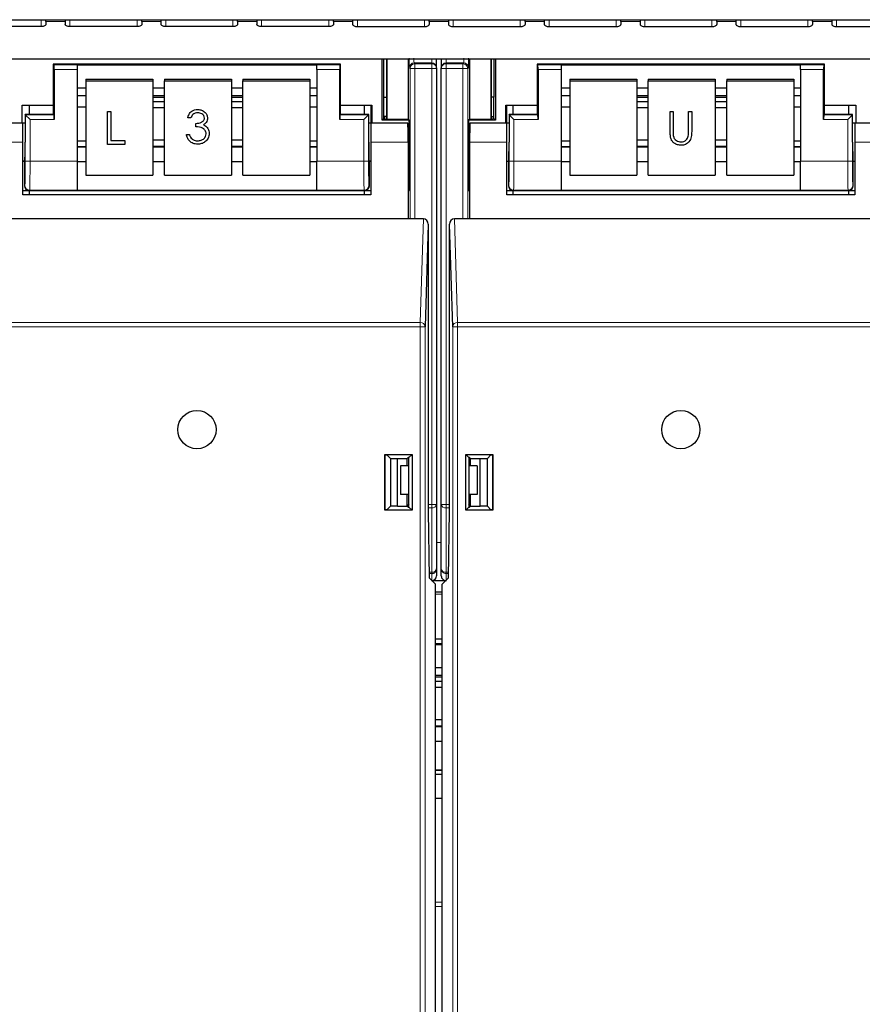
# Model space of a CAD drawing. Header units: millimetres. Extents: x 5 to 418, y 2 to 292.
# Tile 7 of 69: x 91 to 106, y 111 to 128. Entities that reach past the tile are written whole.
import ezdxf

# ---------------------------------------------------------------- set-up
doc = ezdxf.new("R2010")
doc.units = ezdxf.units.MM

msp = doc.modelspace()

# ---------------------------------------------------------------- linework, layer by layer
at = {"color": 7, "linetype": 'Continuous', "lineweight": 25}
for p, q in [((71.2471, 128.1642), (125.0805, 128.1642)), ((91.3305, 128.133), (91.3305, 128.1642)), ((91.3305, 128.133), (91.3305, 128.0807)), ((91.6638, 128.1642), (91.6638, 128.133)), ((91.6638, 128.133), (91.6638, 128.0807)), ((92.9971, 128.133), (92.9971, 128.1642)), ((92.9971, 128.133), (92.9971, 128.0807)), ((93.3305, 128.1642), (93.3305, 128.133)), ((93.3305, 128.133), (93.3305, 128.0807)), ((94.6638, 128.133), (94.6638, 128.1642)), ((94.6638, 128.133), (94.6638, 128.0807)), ((94.9971, 128.1642), (94.9971, 128.133)), ((94.9971, 128.133), (94.9971, 128.0807)), ((96.3305, 128.133), (96.3305, 128.1642)), ((96.3305, 128.133), (96.3305, 128.0807)), ((96.6638, 128.1642), (96.6638, 128.133)), ((96.6638, 128.133), (96.6638, 128.0807)), ((97.9971, 128.133), (97.9971, 128.1642)), ((97.9971, 128.133), (97.9971, 128.0807)), ((98.3305, 128.1642), (98.3305, 128.133)), ((98.3305, 128.133), (98.3305, 128.0807)), ((99.6638, 128.133), (99.6638, 128.1642)), ((99.6638, 128.133), (99.6638, 128.0807)), ((99.9971, 128.1642), (99.9971, 128.133)), ((99.9971, 128.133), (99.9971, 128.0807)), ((101.3305, 128.133), (101.3305, 128.1642)), ((101.3305, 128.133), (101.3305, 128.0807)), ((101.6638, 128.1642), (101.6638, 128.133)), ((101.6638, 128.133), (101.6638, 128.0807)), ((102.9971, 128.133), (102.9971, 128.1642)), ((102.9971, 128.133), (102.9971, 128.0807)), ((103.3305, 128.1642), (103.3305, 128.133)), ((103.3305, 128.133), (103.3305, 128.0807)), ((104.6638, 128.133), (104.6638, 128.1642)), ((104.6638, 128.133), (104.6638, 128.0807)), ((104.9971, 128.1642), (104.9971, 128.133)), ((104.9971, 128.133), (104.9971, 128.0807)), ((91.2471, 128.0454), (90.0805, 128.0454)), ((92.9138, 128.0454), (91.7471, 128.0454)), ((94.5805, 128.0454), (93.4138, 128.0454)), ((96.2471, 128.0454), (95.0805, 128.0454)), ((96.7471, 128.0454), (97.9138, 128.0454)), ((98.4138, 128.0454), (99.5805, 128.0454)), ((100.0805, 128.0454), (101.2471, 128.0454)), ((101.7471, 128.0454), (102.9138, 128.0454)), ((103.4138, 128.0454), (104.5805, 128.0454)), ((105.0805, 128.0454), (106.2471, 128.0454)), ((75.3305, 127.4819), (120.9971, 127.4819)), ((97.1775, 126.4152), (97.1775, 127.4819)), ((97.2055, 126.815), (97.2055, 127.4819)), ((97.2504, 127.4819), (97.2504, 126.4341)), ((97.2592, 127.4819), (97.2592, 126.4341)), ((97.6289, 127.4819), (97.6289, 126.4334)), ((98.1221, 127.3287), (98.1221, 127.4819)), ((98.2055, 127.4819), (98.2055, 127.3287)), ((98.6987, 127.4819), (98.6987, 126.4334)), ((99.0684, 127.4819), (99.0684, 126.4341)), ((99.0772, 126.4341), (99.0772, 127.4819)), ((99.1221, 127.4819), (99.1221, 126.815)), ((99.15, 127.4819), (99.15, 126.4152)), ((91.4555, 127.3931), (91.4555, 126.6771)), ((91.47, 127.3786), (91.4555, 127.3931)), ((96.4555, 127.3931), (91.4555, 127.3931)), ((91.4715, 127.2952), (91.4715, 126.4286)), ((91.8721, 127.38), (96.0388, 127.38)), ((91.8721, 127.38), (91.8721, 127.3786)), ((91.8721, 127.3786), (91.8721, 127.2952)), ((91.8721, 127.2952), (91.8721, 125.7005)), ((96.0388, 127.38), (96.0388, 127.3786)), ((96.0388, 127.2952), (96.0388, 127.3786)), ((96.0388, 127.2952), (96.0388, 125.7005)), ((96.4395, 126.4286), (96.4395, 127.2952)), ((96.4409, 127.3786), (96.4555, 127.3931)), ((96.4555, 126.6771), (96.4555, 127.3931)), ((98.1221, 127.3287), (98.1221, 127.3156)), ((98.1221, 127.3156), (98.1221, 119.7322)), ((98.2055, 127.3156), (98.2055, 127.3287)), ((98.2055, 119.7322), (98.2055, 127.3156)), ((99.8721, 127.3931), (99.8721, 126.6771)), ((99.8867, 127.3786), (99.8721, 127.3931)), ((104.8721, 127.3931), (99.8721, 127.3931)), ((99.8881, 127.2952), (99.8881, 126.4286)), ((100.2888, 127.38), (104.4555, 127.38)), ((100.2888, 127.38), (100.2888, 127.3786)), ((100.2888, 127.3786), (100.2888, 127.2952)), ((100.2888, 127.2952), (100.2888, 125.7005)), ((104.4555, 127.38), (104.4555, 127.3786)), ((104.4555, 127.2952), (104.4555, 127.3786)), ((104.4555, 127.2952), (104.4555, 125.7005)), ((104.8561, 126.4286), (104.8561, 127.2952)), ((104.8576, 127.3786), (104.8721, 127.3931)), ((104.8721, 126.6771), (104.8721, 127.3931)), ((92.0221, 127.1282), (93.1888, 127.1282)), ((92.0221, 127.1282), (92.0221, 127.0993)), ((92.0221, 127.0993), (92.0221, 125.4579)), ((92.0221, 127.0993), (93.1888, 127.0993)), ((93.1888, 127.1282), (93.1888, 127.0993)), ((93.1888, 127.0993), (93.1888, 125.4579)), ((93.3888, 127.1282), (94.5555, 127.1282)), ((93.3888, 127.1282), (93.3888, 127.0993)), ((93.3888, 127.0993), (94.5555, 127.0993)), ((93.3888, 125.4579), (93.3888, 127.0993)), ((94.5555, 127.1282), (94.5555, 127.0993)), ((94.5555, 127.0993), (94.5555, 125.4579)), ((94.7555, 127.1282), (95.9221, 127.1282)), ((94.7555, 127.1282), (94.7555, 127.0993)), ((94.7555, 127.0993), (95.9221, 127.0993)), ((94.7555, 125.4579), (94.7555, 127.0993)), ((95.9221, 127.1282), (95.9221, 127.0993)), ((95.9221, 127.0993), (95.9221, 125.4579)), ((100.4388, 127.1282), (100.4388, 127.0993)), ((100.4388, 127.1282), (101.6055, 127.1282)), ((100.4388, 127.0993), (101.6055, 127.0993)), ((100.4388, 127.0993), (100.4388, 125.4579)), ((101.6055, 127.1282), (101.6055, 127.0993)), ((101.6055, 127.0993), (101.6055, 125.4579)), ((101.8055, 127.1282), (102.9721, 127.1282)), ((101.8055, 127.1282), (101.8055, 127.0993)), ((101.8055, 127.0993), (102.9721, 127.0993)), ((101.8055, 125.4579), (101.8055, 127.0993)), ((102.9721, 127.1282), (102.9721, 127.0993)), ((102.9721, 127.0993), (102.9721, 125.4579)), ((103.1721, 127.1282), (104.3388, 127.1282)), ((103.1721, 127.1282), (103.1721, 127.0993)), ((103.1721, 127.0993), (104.3388, 127.0993)), ((103.1721, 125.4579), (103.1721, 127.0993)), ((104.3388, 127.1282), (104.3388, 127.0993)), ((104.3388, 127.0993), (104.3388, 125.4579)), ((91.8721, 126.98), (92.0221, 126.98)), ((93.1888, 126.98), (93.3888, 126.98)), ((94.5555, 126.98), (94.7555, 126.98)), ((95.9221, 126.98), (96.0388, 126.98)), ((100.2888, 126.98), (100.4388, 126.98)), ((101.6055, 126.98), (101.8055, 126.98)), ((102.9721, 126.98), (103.1721, 126.98)), ((104.3388, 126.98), (104.4555, 126.98)), ((91.8721, 126.8464), (92.0221, 126.8464)), ((93.1888, 126.8464), (93.3888, 126.8464)), ((93.3888, 126.8134), (93.1888, 126.8134)), ((94.5555, 126.8464), (94.7555, 126.8464)), ((94.7555, 126.8134), (94.5555, 126.8134)), ((95.9221, 126.8464), (96.0388, 126.8464)), ((97.2072, 126.4449), (97.2055, 126.815)), ((97.2055, 126.815), (97.2504, 126.815)), ((99.1221, 126.815), (99.0772, 126.815)), ((99.1204, 126.4449), (99.1221, 126.815)), ((100.2888, 126.8464), (100.4388, 126.8464)), ((101.6055, 126.8464), (101.8055, 126.8464)), ((101.8055, 126.8134), (101.6055, 126.8134)), ((102.9721, 126.8464), (103.1721, 126.8464)), ((103.1721, 126.8134), (102.9721, 126.8134)), ((104.3388, 126.8464), (104.4555, 126.8464)), ((90.9138, 126.6771), (91.4555, 126.6771)), ((90.9138, 126.3672), (90.9138, 126.6771)), ((91.0388, 126.6771), (91.0388, 126.5145)), ((91.4555, 126.6771), (91.4555, 126.5265)), ((91.8721, 126.6478), (92.0221, 126.6478)), ((92.3974, 126.5691), (92.458, 126.5691)), ((92.3974, 126.5688), (92.3974, 126.5691)), ((92.3974, 125.9944), (92.3974, 126.5688)), ((92.3974, 126.5688), (92.458, 126.5688)), ((92.458, 126.5688), (92.458, 126.5691)), ((92.458, 126.5688), (92.458, 126.0615)), ((93.3888, 126.7374), (93.1888, 126.7374)), ((93.1888, 126.6349), (93.3888, 126.6349)), ((93.9687, 126.6027), (93.9687, 126.603)), ((94.7555, 126.7374), (94.5555, 126.7374)), ((94.5555, 126.6349), (94.7555, 126.6349)), ((95.9221, 126.6478), (96.0388, 126.6478)), ((96.4555, 126.5265), (96.4555, 126.6771)), ((96.4555, 126.6771), (96.9971, 126.6771)), ((96.8721, 126.5145), (96.8721, 126.6771)), ((96.9858, 126.3672), (96.9858, 126.6771)), ((96.9971, 126.6771), (96.9971, 126.3672)), ((99.3305, 126.6771), (99.8721, 126.6771)), ((99.3305, 126.3672), (99.3305, 126.6771)), ((99.3418, 126.6771), (99.3418, 126.3672)), ((99.4555, 126.5145), (99.4555, 126.6771)), ((99.8721, 126.6771), (99.8721, 126.5265)), ((100.2888, 126.6478), (100.4388, 126.6478)), ((101.8055, 126.7374), (101.6055, 126.7374)), ((101.6055, 126.6349), (101.8055, 126.6349)), ((102.1867, 126.5691), (102.239, 126.5691)), ((102.1867, 126.5688), (102.1867, 126.5691)), ((102.1867, 126.5688), (102.239, 126.5688)), ((102.1867, 126.2219), (102.1867, 126.5688)), ((102.239, 126.5688), (102.239, 126.5691)), ((102.239, 126.5688), (102.239, 126.2246)), ((102.5082, 126.5691), (102.5606, 126.5691)), ((102.5082, 126.5688), (102.5082, 126.5691)), ((102.5082, 126.2246), (102.5082, 126.5688)), ((102.5082, 126.5688), (102.5606, 126.5688)), ((102.5606, 126.5688), (102.5606, 126.5691)), ((102.5606, 126.5688), (102.5606, 126.2219)), ((103.1721, 126.7374), (102.9721, 126.7374)), ((102.9721, 126.6349), (103.1721, 126.6349)), ((104.3388, 126.6478), (104.4555, 126.6478)), ((104.8721, 126.5265), (104.8721, 126.6771)), ((104.8721, 126.6771), (105.4138, 126.6771)), ((105.2888, 126.6771), (105.2888, 126.5145)), ((105.4138, 126.6771), (105.4138, 126.3672)), ((91.4555, 126.5145), (90.9674, 126.5145)), ((90.97, 126.5119), (90.9674, 126.5145)), ((90.9674, 126.5145), (90.9674, 126.0339)), ((91.0533, 126.4286), (90.97, 126.5119)), ((91.47, 126.5119), (91.4555, 126.5265)), ((91.4555, 126.5265), (91.4555, 126.5145)), ((93.7951, 126.4554), (93.7951, 126.4557)), ((93.8474, 126.4554), (93.7951, 126.4554)), ((94.1391, 126.4534), (94.1391, 126.4537)), ((96.4409, 126.5119), (96.4555, 126.5265)), ((96.4555, 126.5145), (96.4555, 126.5265)), ((96.9435, 126.5145), (96.4555, 126.5145)), ((96.9409, 126.5119), (96.8576, 126.4286)), ((96.9409, 126.5119), (96.9435, 126.5145)), ((96.9435, 126.0339), (96.9435, 126.5145)), ((97.1775, 126.4152), (97.2072, 126.4449)), ((97.6471, 126.4152), (97.1775, 126.4152)), ((97.2072, 126.4449), (97.2197, 126.4449)), ((97.2199, 126.4832), (97.2197, 126.4449)), ((97.2197, 126.4449), (97.2305, 126.4341)), ((97.2504, 126.4832), (97.2199, 126.4832)), ((97.2305, 126.4341), (97.6282, 126.4341)), ((97.6471, 126.4152), (97.6282, 126.4341)), ((97.6471, 125.1931), (97.6471, 126.4152)), ((98.6994, 126.4341), (98.6805, 126.4152)), ((98.6805, 126.4152), (98.6805, 125.1931)), ((99.15, 126.4152), (98.6805, 126.4152)), ((98.6994, 126.4341), (99.0971, 126.4341)), ((99.0772, 126.4832), (99.1077, 126.4832)), ((99.0971, 126.4341), (99.1079, 126.4449)), ((99.1077, 126.4832), (99.1079, 126.4449)), ((99.1204, 126.4449), (99.1079, 126.4449)), ((99.15, 126.4152), (99.1204, 126.4449)), ((99.384, 126.5145), (99.384, 126.0339)), ((99.3867, 126.5119), (99.384, 126.5145)), ((99.8721, 126.5145), (99.384, 126.5145)), ((99.47, 126.4286), (99.3867, 126.5119)), ((99.8867, 126.5119), (99.8721, 126.5265)), ((99.8721, 126.5265), (99.8721, 126.5145)), ((104.8576, 126.5119), (104.8721, 126.5265)), ((104.8721, 126.5145), (104.8721, 126.5265)), ((105.3602, 126.5145), (104.8721, 126.5145)), ((105.3576, 126.5119), (105.2742, 126.4286)), ((105.3576, 126.5119), (105.3602, 126.5145)), ((105.3602, 126.0339), (105.3602, 126.5145)), ((90.9305, 126.3672), (90.288, 126.3672)), ((90.9674, 126.3672), (90.9305, 126.3672)), ((90.9305, 126.0339), (90.9305, 126.3672)), ((93.9372, 126.3596), (93.9372, 126.3599)), ((93.9372, 126.3007), (93.9372, 126.3596)), ((94.1342, 126.2862), (94.1342, 126.2865)), ((96.9805, 126.3672), (96.9435, 126.3672)), ((97.6229, 126.3672), (96.9805, 126.3672)), ((96.9805, 126.3672), (96.9805, 126.0339)), ((99.3471, 126.3672), (98.7047, 126.3672)), ((99.384, 126.3672), (99.3471, 126.3672)), ((99.3471, 126.0339), (99.3471, 126.3672)), ((105.3971, 126.3672), (105.3602, 126.3672)), ((106.0396, 126.3672), (105.3971, 126.3672)), ((105.3971, 126.3672), (105.3971, 126.0339)), ((92.458, 126.0618), (92.7005, 126.0618)), ((92.458, 126.0615), (92.7005, 126.0615)), ((92.7005, 126.0615), (92.7005, 126.0618)), ((92.7005, 126.0615), (92.7005, 125.9944)), ((93.3888, 126.067), (93.1888, 126.067)), ((93.7727, 126.1684), (93.825, 126.1684)), ((93.7727, 126.1682), (93.7727, 126.1684)), ((93.7727, 126.1682), (93.825, 126.1682)), ((93.825, 126.1682), (93.825, 126.1684)), ((93.8707, 126.0888), (93.8707, 126.089)), ((93.9682, 126.0577), (93.9682, 126.058)), ((94.169, 126.1842), (94.169, 126.1844)), ((94.7555, 126.067), (94.5555, 126.067)), ((101.8055, 126.067), (101.6055, 126.067)), ((102.2413, 126.1482), (102.2413, 126.1485)), ((102.5023, 126.1354), (102.5023, 126.1357)), ((103.1721, 126.067), (102.9721, 126.067)), ((90.9305, 125.1172), (90.9305, 126.0339)), ((92.0221, 126.0495), (91.8721, 126.0495)), ((92.0221, 125.9529), (91.8721, 125.9529)), ((92.7005, 125.9944), (92.3974, 125.9944)), ((93.1888, 125.9645), (93.3888, 125.9645)), ((93.3888, 125.9529), (93.1888, 125.9529)), ((94.5555, 125.9645), (94.7555, 125.9645)), ((94.7555, 125.9529), (94.5555, 125.9529)), ((96.0388, 126.0495), (95.9221, 126.0495)), ((96.0388, 125.9529), (95.9221, 125.9529)), ((96.9805, 126.0339), (96.9805, 125.1172)), ((97.6287, 126.0339), (97.6287, 124.7006)), ((98.6988, 126.0339), (98.6988, 124.7006)), ((99.3471, 125.1172), (99.3471, 126.0339)), ((100.4388, 126.0495), (100.2888, 126.0495)), ((100.4388, 125.9529), (100.2888, 125.9529)), ((101.6055, 125.9645), (101.8055, 125.9645)), ((101.8055, 125.9529), (101.6055, 125.9529)), ((102.3764, 126.0385), (102.3764, 126.0388)), ((102.9721, 125.9645), (103.1721, 125.9645)), ((103.1721, 125.9529), (102.9721, 125.9529)), ((104.4555, 126.0495), (104.3388, 126.0495)), ((104.4555, 125.9529), (104.3388, 125.9529)), ((105.3971, 126.0339), (105.3971, 125.1172)), ((90.9305, 125.7006), (90.9616, 125.7006)), ((90.9555, 125.7006), (90.9305, 125.7006)), ((90.9555, 125.7006), (90.9555, 125.2764)), ((91.8721, 125.7005), (91.8721, 125.2006)), ((91.8721, 125.6976), (92.0221, 125.6976)), ((93.1888, 125.6976), (93.3888, 125.6976)), ((94.5555, 125.6976), (94.7555, 125.6976)), ((95.9221, 125.6976), (96.0388, 125.6976)), ((96.0388, 125.2006), (96.0388, 125.7005)), ((96.9493, 125.7006), (96.9805, 125.7006)), ((96.9555, 125.2764), (96.9555, 125.7006)), ((96.9805, 125.7006), (96.9555, 125.7006)), ((99.3471, 125.7006), (99.3782, 125.7006)), ((99.3721, 125.7006), (99.3721, 125.2764)), ((100.2888, 125.7005), (100.2888, 125.2006)), ((100.2888, 125.6976), (100.4388, 125.6976)), ((101.6055, 125.6976), (101.8055, 125.6976)), ((102.9721, 125.6976), (103.1721, 125.6976)), ((104.3388, 125.6976), (104.4555, 125.6976)), ((104.4555, 125.2006), (104.4555, 125.7005)), ((105.366, 125.7006), (105.3971, 125.7006)), ((105.3721, 125.2764), (105.3721, 125.7006)), ((92.0221, 125.4579), (93.1888, 125.4579)), ((93.3888, 125.4579), (94.5555, 125.4579)), ((94.7555, 125.4579), (95.9221, 125.4579)), ((100.4388, 125.4579), (101.6055, 125.4579)), ((101.8055, 125.4579), (102.9721, 125.4579)), ((103.1721, 125.4579), (104.3388, 125.4579)), ((91.8721, 125.2006), (91.8721, 125.1995)), ((91.8721, 125.1995), (96.0388, 125.1995)), ((96.0388, 125.2006), (96.0388, 125.1995)), ((100.2888, 125.2006), (100.2888, 125.1995)), ((100.2888, 125.1995), (104.4555, 125.1995)), ((104.4555, 125.2006), (104.4555, 125.1995)), ((90.9305, 125.1931), (91.0388, 125.1931)), ((96.9805, 125.1172), (90.9305, 125.1172)), ((91.0388, 125.1931), (91.0388, 125.1172)), ((91.0388, 125.1931), (96.8721, 125.1931)), ((96.8721, 125.1172), (96.8721, 125.1931)), ((96.8721, 125.1931), (96.9805, 125.1931)), ((97.6287, 125.1931), (97.6471, 125.1931)), ((98.6805, 125.1931), (98.6988, 125.1931)), ((99.3471, 125.1931), (99.4554, 125.1931)), ((105.3971, 125.1172), (99.3471, 125.1172)), ((99.4554, 125.1931), (105.2888, 125.1931)), ((99.4555, 125.1172), (99.4555, 125.1931)), ((105.2888, 125.1931), (105.2888, 125.1172)), ((105.2888, 125.1931), (105.3971, 125.1931)), ((97.6287, 124.7006), (90.2822, 124.7006)), ((97.8948, 124.7006), (97.6287, 124.7006)), ((98.6988, 124.7006), (98.4327, 124.7006)), ((106.0454, 124.7006), (98.6988, 124.7006)), ((97.9775, 124.6052), (97.9236, 122.8242)), ((97.9775, 124.6052), (97.9775, 119.6172)), ((98.404, 122.8242), (98.3501, 124.6052)), ((98.3501, 119.6172), (98.3501, 124.6052)), ((97.2264, 120.6028), (97.6977, 120.6028)), ((97.2264, 119.6316), (97.2264, 120.6028)), ((97.2264, 120.6028), (97.2323, 120.597)), ((97.2323, 120.597), (97.2577, 120.597)), ((97.2323, 119.6374), (97.2323, 120.597)), ((97.3209, 120.5339), (97.2577, 120.597)), ((97.6977, 120.6028), (97.6424, 120.5476)), ((97.6977, 120.6028), (97.6977, 119.6316)), ((98.6299, 119.6316), (98.6299, 120.6028)), ((98.6299, 120.6028), (99.1011, 120.6028)), ((98.6299, 120.6028), (98.6852, 120.5476)), ((99.0699, 120.597), (99.0067, 120.5339)), ((99.0699, 120.597), (99.0953, 120.597)), ((99.1011, 120.6028), (99.0953, 120.597)), ((99.0953, 120.597), (99.0953, 119.6374)), ((99.1011, 120.6028), (99.1011, 119.6316)), ((97.3209, 120.5339), (97.4455, 120.5339)), ((97.3209, 120.5339), (97.3209, 119.7006)), ((97.4455, 120.5339), (97.6121, 120.531)), ((97.4455, 119.7006), (97.4455, 120.5339)), ((97.4971, 120.4059), (97.4971, 119.9059)), ((97.6424, 120.4059), (97.4971, 120.4059)), ((97.6287, 120.5476), (97.6121, 120.531)), ((97.6121, 120.4059), (97.6121, 120.531)), ((97.6424, 120.5476), (97.6287, 120.5476)), ((97.6424, 119.6869), (97.6424, 120.5476)), ((98.6852, 120.5476), (98.6852, 119.6869)), ((98.6988, 120.5476), (98.6852, 120.5476)), ((98.8305, 120.4059), (98.6852, 120.4059)), ((98.6988, 120.5476), (98.7154, 120.531)), ((98.7154, 120.531), (98.8821, 120.5339)), ((98.7154, 120.4059), (98.7154, 120.531)), ((98.8305, 120.4059), (98.8305, 119.9059)), ((98.8821, 120.5339), (99.0067, 120.5339)), ((98.8821, 119.7006), (98.8821, 120.5339)), ((99.0067, 119.7006), (99.0067, 120.5339)), ((97.6424, 119.9059), (97.4971, 119.9059)), ((97.6121, 119.7035), (97.6121, 119.9059)), ((98.8305, 119.9059), (98.6852, 119.9059)), ((98.7154, 119.7035), (98.7154, 119.9059)), ((97.6424, 119.7344), (97.6121, 119.7042)), ((98.1221, 119.7322), (98.1221, 118.6137)), ((98.2055, 118.6137), (98.2055, 119.7322)), ((98.7154, 119.7042), (98.6852, 119.7344)), ((97.2264, 119.6316), (97.2323, 119.6374)), ((97.6977, 119.6316), (97.2264, 119.6316)), ((97.2577, 119.6374), (97.2323, 119.6374)), ((97.2577, 119.6374), (97.3209, 119.7006)), ((97.4455, 119.7006), (97.3209, 119.7006)), ((97.4455, 119.7006), (97.6121, 119.7035)), ((97.6121, 119.7035), (97.6287, 119.6869)), ((97.6287, 119.6869), (97.6424, 119.6869)), ((97.6977, 119.6316), (97.6424, 119.6869)), ((97.9775, 119.6172), (97.9978, 118.4535)), ((98.3298, 118.4535), (98.3501, 119.6172)), ((98.6299, 119.6316), (98.6852, 119.6869)), ((99.1011, 119.6316), (98.6299, 119.6316)), ((98.6852, 119.6869), (98.6988, 119.6869)), ((98.7154, 119.7035), (98.6988, 119.6869)), ((98.7154, 119.7035), (98.8821, 119.7006)), ((99.0067, 119.7006), (98.8821, 119.7006)), ((99.0067, 119.7006), (99.0699, 119.6374)), ((99.0953, 119.6374), (99.0699, 119.6374)), ((99.1011, 119.6316), (99.0953, 119.6374)), ((98.1221, 118.6137), (98.1221, 118.4893)), ((98.2055, 118.4893), (98.2055, 118.6137)), ((98.1055, 118.3458), (97.9978, 118.4535)), ((98.2822, 118.4059), (98.0454, 118.4059)), ((98.2221, 118.3458), (98.3298, 118.4535)), ((98.1055, 104.7839), (98.1055, 118.3458)), ((98.2221, 118.2059), (98.1055, 118.2059)), ((98.2221, 104.7839), (98.2221, 118.3458)), ((98.1055, 117.3933), (98.2221, 117.3933)), ((98.2221, 117.3098), (98.1055, 117.3098)), ((98.1055, 117.2967), (98.2221, 117.2967)), ((98.1055, 116.8967), (98.2221, 116.8967)), ((98.1055, 116.763), (98.2221, 116.763)), ((98.2221, 116.7301), (98.1055, 116.7301)), ((98.2221, 116.6541), (98.1055, 116.6541)), ((98.1055, 116.5516), (98.2221, 116.5516)), ((98.2221, 115.9837), (98.1055, 115.9837)), ((98.1055, 115.8812), (98.2221, 115.8812)), ((98.2221, 115.8695), (98.1055, 115.8695)), ((98.1055, 115.6143), (98.2221, 115.6143)), ((98.1055, 115.1162), (98.2221, 115.1162)), ((98.1055, 115.1098), (98.2221, 115.1098)), ((98.2221, 115.0339), (98.1055, 115.0339)), ((98.2221, 114.6172), (98.1055, 114.6172))]:
    msp.add_line(p, q, dxfattribs=at)
at = {"color": 7, "linetype": 'Continuous', "lineweight": 18}
for p, q in [((91.2471, 128.1642), (91.2471, 128.0454)), ((91.3305, 128.133), (91.6638, 128.133)), ((91.7471, 128.1642), (91.7471, 128.0454)), ((92.9138, 128.1642), (92.9138, 128.0454)), ((92.9971, 128.133), (93.3305, 128.133)), ((93.4138, 128.1642), (93.4138, 128.0454)), ((94.5805, 128.1642), (94.5805, 128.0454)), ((94.6638, 128.133), (94.9971, 128.133)), ((95.0805, 128.1642), (95.0805, 128.0454)), ((96.2471, 128.1642), (96.2471, 128.0454)), ((96.3305, 128.133), (96.6638, 128.133)), ((96.7471, 128.1642), (96.7471, 128.0454)), ((97.9138, 128.1642), (97.9138, 128.0454)), ((97.9971, 128.133), (98.3305, 128.133)), ((98.4138, 128.1642), (98.4138, 128.0454)), ((99.5805, 128.1642), (99.5805, 128.0454)), ((99.6638, 128.133), (99.9971, 128.133)), ((100.0805, 128.1642), (100.0805, 128.0454)), ((101.2471, 128.1642), (101.2471, 128.0454)), ((101.3305, 128.133), (101.6638, 128.133)), ((101.7471, 128.1642), (101.7471, 128.0454)), ((102.9138, 128.1642), (102.9138, 128.0454)), ((102.9971, 128.133), (103.3305, 128.133)), ((103.4138, 128.1642), (103.4138, 128.0454)), ((104.5805, 128.1642), (104.5805, 128.0454)), ((104.6638, 128.133), (104.9971, 128.133)), ((105.0805, 128.1642), (105.0805, 128.0454)), ((98.0388, 127.412), (98.0388, 127.4819)), ((98.2888, 127.4819), (98.2888, 127.412)), ((91.47, 127.3786), (91.8721, 127.3786)), ((91.8721, 127.2952), (91.4715, 127.2952)), ((96.0388, 127.3786), (96.4409, 127.3786)), ((96.4395, 127.2952), (96.0388, 127.2952)), ((97.6624, 127.3156), (97.6492, 127.3287)), ((97.6624, 124.7006), (97.6624, 127.3156)), ((97.7457, 127.3156), (97.6624, 127.3156)), ((97.7325, 127.412), (97.7457, 127.3989)), ((98.0388, 127.412), (97.7325, 127.412)), ((97.7457, 127.3156), (97.7457, 127.3989)), ((97.7457, 127.3989), (98.0388, 127.3989)), ((98.0388, 127.3156), (97.7457, 127.3156)), ((97.7457, 127.3156), (97.7457, 124.7006)), ((98.0388, 127.3989), (98.0388, 127.412)), ((98.0388, 127.3156), (98.0388, 127.3989)), ((98.0388, 119.7322), (98.0388, 127.3156)), ((98.1221, 127.3156), (98.0388, 127.3156)), ((98.2888, 127.3156), (98.2055, 127.3156)), ((98.2888, 127.412), (98.2888, 127.3989)), ((98.595, 127.412), (98.2888, 127.412)), ((98.2888, 127.3989), (98.5819, 127.3989)), ((98.2888, 127.3989), (98.2888, 127.3156)), ((98.2888, 127.3156), (98.2888, 119.7322)), ((98.5819, 127.3156), (98.2888, 127.3156)), ((98.5819, 127.3989), (98.595, 127.412)), ((98.5819, 127.3989), (98.5819, 127.3156)), ((98.6652, 127.3156), (98.5819, 127.3156)), ((98.5819, 124.7006), (98.5819, 127.3156)), ((98.6784, 127.3287), (98.6652, 127.3156)), ((98.6652, 127.3156), (98.6652, 124.7006)), ((99.8867, 127.3786), (100.2888, 127.3786)), ((100.2888, 127.2952), (99.8881, 127.2952)), ((104.4555, 127.3786), (104.8576, 127.3786)), ((104.8561, 127.2952), (104.4555, 127.2952)), ((91.8721, 126.8484), (92.0221, 126.8484)), ((93.1888, 126.8484), (93.3888, 126.8484)), ((94.5555, 126.8484), (94.7555, 126.8484)), ((95.9221, 126.8484), (96.0388, 126.8484)), ((100.2888, 126.8484), (100.4388, 126.8484)), ((101.6055, 126.8484), (101.8055, 126.8484)), ((102.9721, 126.8484), (103.1721, 126.8484)), ((104.3388, 126.8484), (104.4555, 126.8484)), ((90.97, 125.7005), (90.97, 126.5119)), ((90.97, 126.5119), (91.47, 126.5119)), ((91.0533, 126.4286), (91.0533, 125.7005)), ((91.4715, 126.4286), (91.0533, 126.4286)), ((96.8576, 126.4286), (96.4395, 126.4286)), ((96.4409, 126.5119), (96.9409, 126.5119)), ((96.8576, 125.7005), (96.8576, 126.4286)), ((96.9409, 126.5119), (96.9409, 125.7005)), ((99.3867, 125.7005), (99.3867, 126.5119)), ((99.3867, 126.5119), (99.8867, 126.5119)), ((99.47, 126.4286), (99.47, 125.7005)), ((99.8881, 126.4286), (99.47, 126.4286)), ((105.2742, 126.4286), (104.8561, 126.4286)), ((104.8576, 126.5119), (105.3576, 126.5119)), ((105.2742, 125.7005), (105.2742, 126.4286)), ((105.3576, 126.5119), (105.3576, 125.7005)), ((90.9305, 126.0339), (90.2822, 126.0339)), ((91.8721, 125.9451), (92.0221, 125.9451)), ((93.1888, 125.9451), (93.3888, 125.9451)), ((94.5555, 125.9451), (94.7555, 125.9451)), ((95.9221, 125.9451), (96.0388, 125.9451)), ((97.6287, 126.0339), (96.9805, 126.0339)), ((99.3471, 126.0339), (98.6988, 126.0339)), ((100.2888, 125.9451), (100.4388, 125.9451)), ((101.6055, 125.9451), (101.8055, 125.9451)), ((102.9721, 125.9451), (103.1721, 125.9451)), ((104.3388, 125.9451), (104.4555, 125.9451)), ((106.0454, 126.0339), (105.3971, 126.0339)), ((91.0533, 125.7005), (90.97, 125.7005)), ((91.0533, 125.7005), (91.8721, 125.7005)), ((96.0388, 125.7005), (96.8576, 125.7005)), ((96.9409, 125.7005), (96.8576, 125.7005)), ((99.47, 125.7005), (99.3867, 125.7005)), ((99.47, 125.7005), (100.2888, 125.7005)), ((104.4555, 125.7005), (105.2742, 125.7005)), ((105.3576, 125.7005), (105.2742, 125.7005)), ((90.9555, 125.2764), (90.9629, 125.2839)), ((91.0462, 125.2006), (91.0388, 125.1931)), ((91.8721, 125.2006), (91.0462, 125.2006)), ((96.8647, 125.2006), (96.0388, 125.2006)), ((96.8721, 125.1931), (96.8647, 125.2006)), ((96.948, 125.2839), (96.9555, 125.2764)), ((99.3721, 125.2764), (99.3795, 125.2839)), ((99.4629, 125.2006), (99.4554, 125.1931)), ((100.2888, 125.2006), (99.4629, 125.2006)), ((105.2814, 125.2006), (104.4555, 125.2006)), ((105.2888, 125.1931), (105.2814, 125.2006)), ((105.3647, 125.2839), (105.3721, 125.2764)), ((97.8403, 122.8963), (97.8948, 124.7006)), ((98.4327, 124.7006), (98.4873, 122.8963)), ((90.0706, 122.8963), (97.8403, 122.8963)), ((97.8403, 122.8242), (90.0706, 122.8242)), ((97.8403, 122.8242), (97.8403, 122.8963)), ((97.8403, 104.6021), (97.8403, 122.8242)), ((97.8403, 122.8242), (97.9236, 122.8242)), ((97.9236, 122.8242), (97.9236, 104.6021)), ((98.404, 104.6021), (98.404, 122.8242)), ((98.4873, 122.8242), (98.404, 122.8242)), ((98.4873, 122.8242), (98.4873, 122.8963)), ((98.4873, 122.8963), (106.257, 122.8963)), ((98.4873, 122.8242), (98.4873, 104.6021)), ((106.257, 122.8242), (98.4873, 122.8242)), ((97.9775, 119.7322), (98.0388, 119.7322)), ((98.1221, 119.7322), (98.0388, 119.7322)), ((98.0388, 119.6733), (98.0388, 119.7322)), ((98.2888, 119.7322), (98.2055, 119.7322)), ((98.2888, 119.7322), (98.3501, 119.7322)), ((98.2888, 119.7322), (98.2888, 119.6733)), ((98.0388, 119.6733), (97.9775, 119.6733)), ((98.0388, 118.5548), (98.0388, 119.6733)), ((98.3501, 119.6733), (98.2888, 119.6733)), ((98.2888, 119.6733), (98.2888, 118.5548)), ((98.1221, 119.0726), (98.2055, 119.0726)), ((97.996, 118.5548), (98.0388, 118.5548)), ((98.0388, 118.5304), (97.9964, 118.5304)), ((98.0388, 118.5304), (98.0388, 118.5548)), ((98.0388, 118.4125), (98.0388, 118.5304)), ((98.2888, 118.5548), (98.3316, 118.5548)), ((98.2888, 118.5548), (98.2888, 118.5304)), ((98.3312, 118.5304), (98.2888, 118.5304)), ((98.2888, 118.5304), (98.2888, 118.4125)), ((98.2221, 118.1741), (98.1055, 118.1741)), ((98.1055, 116.7651), (98.2221, 116.7651)), ((98.1055, 115.8617), (98.2221, 115.8617)), ((98.1055, 112.813), (98.2221, 112.813)), ((98.2221, 112.7408), (98.1055, 112.7408))]:
    msp.add_line(p, q, dxfattribs=at)
at = {"color": 7, "linetype": 'Continuous', "lineweight": 25, "flags": 128}
for points in [[(91.3305, 128.0807), (91.3289, 128.0738), (91.3241, 128.0672), (91.3164, 128.0611), (91.306, 128.0557), (91.2934, 128.0514), (91.279, 128.0481), (91.2634, 128.0461), (91.2471, 128.0454)], [(91.7471, 128.0454), (91.7309, 128.0461), (91.7152, 128.0481), (91.7008, 128.0514), (91.6882, 128.0557), (91.6778, 128.0611), (91.6701, 128.0672), (91.6654, 128.0738), (91.6638, 128.0807)], [(92.9971, 128.0807), (92.9955, 128.0738), (92.9908, 128.0672), (92.9831, 128.0611), (92.9727, 128.0557), (92.9601, 128.0514), (92.9457, 128.0481), (92.93, 128.0461), (92.9138, 128.0454)], [(93.4138, 128.0454), (93.3975, 128.0461), (93.3819, 128.0481), (93.3675, 128.0514), (93.3549, 128.0557), (93.3445, 128.0611), (93.3368, 128.0672), (93.3321, 128.0738), (93.3305, 128.0807)], [(94.6638, 128.0807), (94.6622, 128.0738), (94.6574, 128.0672), (94.6497, 128.0611), (94.6394, 128.0557), (94.6268, 128.0514), (94.6123, 128.0481), (94.5967, 128.0461), (94.5805, 128.0454)], [(95.0805, 128.0454), (95.0642, 128.0461), (95.0486, 128.0481), (95.0342, 128.0514), (95.0215, 128.0557), (95.0112, 128.0611), (95.0035, 128.0672), (94.9987, 128.0738), (94.9971, 128.0807)], [(96.3305, 128.0807), (96.3289, 128.0738), (96.3241, 128.0672), (96.3164, 128.0611), (96.306, 128.0557), (96.2934, 128.0514), (96.279, 128.0481), (96.2634, 128.0461), (96.2471, 128.0454)], [(96.6638, 128.0807), (96.6654, 128.0738), (96.6701, 128.0672), (96.6778, 128.0611), (96.6882, 128.0557), (96.7008, 128.0514), (96.7152, 128.0481), (96.7309, 128.0461), (96.7471, 128.0454)], [(97.9138, 128.0454), (97.93, 128.0461), (97.9457, 128.0481), (97.9601, 128.0514), (97.9727, 128.0557), (97.9831, 128.0611), (97.9908, 128.0672), (97.9955, 128.0738), (97.9971, 128.0807)], [(98.3305, 128.0807), (98.3321, 128.0738), (98.3368, 128.0672), (98.3445, 128.0611), (98.3549, 128.0557), (98.3675, 128.0514), (98.3819, 128.0481), (98.3975, 128.0461), (98.4138, 128.0454)], [(99.5805, 128.0454), (99.5967, 128.0461), (99.6123, 128.0481), (99.6268, 128.0514), (99.6394, 128.0557), (99.6497, 128.0611), (99.6574, 128.0672), (99.6622, 128.0738), (99.6638, 128.0807)], [(99.9971, 128.0807), (99.9987, 128.0738), (100.0035, 128.0672), (100.0112, 128.0611), (100.0215, 128.0557), (100.0342, 128.0514), (100.0486, 128.0481), (100.0642, 128.0461), (100.0805, 128.0454)], [(101.2471, 128.0454), (101.2634, 128.0461), (101.279, 128.0481), (101.2934, 128.0514), (101.306, 128.0557), (101.3164, 128.0611), (101.3241, 128.0672), (101.3289, 128.0738), (101.3305, 128.0807)], [(101.6638, 128.0807), (101.6654, 128.0738), (101.6701, 128.0672), (101.6778, 128.0611), (101.6882, 128.0557), (101.7008, 128.0514), (101.7152, 128.0481), (101.7309, 128.0461), (101.7471, 128.0454)], [(102.9138, 128.0454), (102.93, 128.0461), (102.9457, 128.0481), (102.9601, 128.0514), (102.9727, 128.0557), (102.9831, 128.0611), (102.9908, 128.0672), (102.9955, 128.0738), (102.9971, 128.0807)], [(103.3305, 128.0807), (103.3321, 128.0738), (103.3368, 128.0672), (103.3445, 128.0611), (103.3549, 128.0557), (103.3675, 128.0514), (103.3819, 128.0481), (103.3975, 128.0461), (103.4138, 128.0454)], [(104.5805, 128.0454), (104.5967, 128.0461), (104.6123, 128.0481), (104.6268, 128.0514), (104.6394, 128.0557), (104.6497, 128.0611), (104.6574, 128.0672), (104.6622, 128.0738), (104.6638, 128.0807)], [(104.9971, 128.0807), (104.9987, 128.0738), (105.0035, 128.0672), (105.0112, 128.0611), (105.0215, 128.0557), (105.0342, 128.0514), (105.0486, 128.0481), (105.0642, 128.0461), (105.0805, 128.0454)]]:
    msp.add_lwpolyline(points, dxfattribs=at)
at = {"color": 7, "linetype": 'Continuous', "lineweight": 25}
for centre in [(93.9555, 121.0339), (102.3721, 121.0339)]:
    msp.add_circle(centre, 0.3333, dxfattribs=at)
at = {"color": 7, "linetype": 'Continuous', "lineweight": 18}
for centre, radius, start, end in [((97.7326, 127.3287), 0.0834, 90.02044, 179.97956), ((97.7457, 127.3155), 0.0834, 90.02044, 179.97956), ((98.0388, 127.3287), 0.0833, 0.00436, 90.00436), ((98.0388, 127.3156), 0.0833, 0.00436, 90.00436), ((98.2888, 127.3287), 0.0833, 89.99564, 179.99564), ((98.2888, 127.3156), 0.0833, 89.99564, 179.99564), ((98.5819, 127.3155), 0.0834, 0.02044, 89.97956), ((98.595, 127.3287), 0.0834, 0.02044, 89.97956), ((91.0462, 125.2839), 0.0834, 180.02044, 269.97956), ((96.8647, 125.2839), 0.0834, 270.02044, 359.97956), ((99.4629, 125.2839), 0.0834, 180.02044, 269.97956), ((105.2813, 125.2839), 0.0834, 270.02044, 359.97956), ((97.8447, 122.8173), 0.0792, 4.98036, 93.22421), ((98.4828, 122.8173), 0.0792, 86.77579, 175.01964), ((98.0492, 119.7469), 0.0744, 261.95053, 348.57825), ((98.2784, 119.7469), 0.0744, 191.42175, 278.04947), ((98.0492, 118.6285), 0.0744, 261.95053, 348.57825), ((98.2784, 118.6285), 0.0744, 191.42175, 278.04947), ((98.2888, 118.6138), 0.0833, 180.00436, 270.00436)]:
    msp.add_arc(centre, radius, start, end, dxfattribs=at)
at = {"color": 7, "linetype": 'Continuous', "lineweight": 25}
msp.add_arc((98.0388, 118.6138), 0.0833, 269.99564, 359.99564, dxfattribs=at)
at = {"color": 7, "linetype": 'Continuous', "lineweight": 18}
for centre, major_axis, ratio, start_param, end_param in [((97.6493, 127.4954), (0, 0.1667), 0.0174551, 1.5707963, 3.1241394), ((97.7326, 127.4954), (0, 0.0833), 0.0349101, 1.5707963, 3.1241394), ((98.595, 127.4954), (0, 0.0833), 0.0349101, 3.1590459, 4.712389), ((98.6783, 127.4954), (0, 0.1667), 0.0174551, 3.1590459, 4.712389), ((90.9628, 125.7005), (0, 0.4167), 0.0174551, 3.1590459, 4.712389), ((91.0461, 125.7005), (0, 0.5), 0.0145459, 3.1590459, 4.712389), ((96.8648, 125.7005), (0, 0.5), 0.0145459, 1.5707963, 3.1241394), ((96.9482, 125.7005), (0, 0.4167), 0.0174551, 1.5707963, 3.1241394), ((99.3794, 125.7005), (0, 0.4167), 0.0174551, 3.1590459, 4.712389), ((99.4627, 125.7005), (0, 0.5), 0.0145459, 3.1590459, 4.712389), ((105.2815, 125.7005), (0, 0.5), 0.0145459, 1.5707963, 3.1241394), ((105.3648, 125.7005), (0, 0.4167), 0.0174551, 1.5707963, 3.1241394)]:
    msp.add_ellipse(centre, major_axis=major_axis, ratio=ratio, start_param=start_param, end_param=end_param, dxfattribs=at)
at = {"color": 7, "linetype": 'Continuous', "lineweight": 25}
for centre, major_axis, ratio, start_param, end_param in [((91.47, 127.2952), (0, 0.0833), 0.0174551, 4.712389, 6.265732), ((96.4409, 127.2952), (0, 0.0833), 0.0174551, 0.0174533, 1.5707963), ((99.8867, 127.2952), (0, 0.0833), 0.0174551, 4.712389, 6.265732), ((104.8576, 127.2952), (0, 0.0833), 0.0174551, 0.0174533, 1.5707963), ((91.47, 126.4286), (0, 0.0833), 0.0174551, 4.712389, 6.265732), ((96.4409, 126.4286), (0, 0.0833), 0.0174551, 0.0174533, 1.5707963), ((99.8867, 126.4286), (0, 0.0833), 0.0174551, 4.712389, 6.265732), ((104.8576, 126.4286), (0, 0.0833), 0.0174551, 0.0174533, 1.5707963), ((97.6229, 126.0339), (0, 0.3333), 0.0174551, 4.712389, 6.2831853), ((98.7047, 126.0339), (0, 0.3333), 0.0174551, 0, 1.5707963), ((90.9616, 126.0339), (0, 0.3333), 0.0174551, 3.1415927, 4.712389), ((96.9493, 126.0339), (0, 0.3333), 0.0174551, 1.5707963, 3.1415927), ((99.3782, 126.0339), (0, 0.3333), 0.0174551, 3.1415927, 4.712389), ((105.366, 126.0339), (0, 0.3333), 0.0174551, 1.5707963, 3.1415927), ((91.0388, 125.2765), (-0.0589, -0.0589), 0.9996955, 5.4979394, 7.0684312), ((96.8721, 125.2765), (0.0589, -0.0589), 0.9996955, 5.4979394, 7.0684312), ((99.4555, 125.2765), (-0.0589, -0.0589), 0.9996955, 5.4979394, 7.0684312), ((105.2888, 125.2765), (0.0589, -0.0589), 0.9996955, 5.4979394, 7.0684312), ((97.8941, 124.6043), (0.0029, 0.0962), 0.8659265, 4.7472889, 6.3093589), ((98.4335, 124.6043), (-0.0029, 0.0962), 0.8659265, 6.2570117, 7.8190817), ((98.0388, 118.4893), (0, 0.0833), 0.9998477, 3.1415927, 4.712389), ((98.2888, 118.4893), (0, 0.0833), 0.9998477, 1.5707963, 3.1415927)]:
    msp.add_ellipse(centre, major_axis=major_axis, ratio=ratio, start_param=start_param, end_param=end_param, dxfattribs=at)
for points, knots in [([(93.7951, 126.4557), (93.8018, 126.4778), (93.8152, 126.5219), (93.8598, 126.5707), (93.9137, 126.5988), (93.9504, 126.6016), (93.9687, 126.603)], [0, 0, 0, 0, 0.2802877, 0.5596797, 0.7797465, 1, 1, 1, 1]), ([(93.7951, 126.4554), (93.8018, 126.4775), (93.8152, 126.5216), (93.8598, 126.5704), (93.9137, 126.5985), (93.9504, 126.6013), (93.9687, 126.6027)], [0, 0, 0, 0, 0.2802877, 0.5596797, 0.7797465, 1, 1, 1, 1]), ([(93.9687, 126.603), (93.9924, 126.6005), (94.0396, 126.5955), (94.0961, 126.5586), (94.1319, 126.5085), (94.1367, 126.472), (94.1391, 126.4537)], [0, 0, 0, 0, 0.280085, 0.5598683, 0.7800992, 1, 1, 1, 1]), ([(93.9687, 126.6027), (93.9924, 126.6002), (94.0396, 126.5952), (94.0961, 126.5583), (94.1319, 126.5082), (94.1367, 126.4717), (94.1391, 126.4534)], [0, 0, 0, 0, 0.280085, 0.5598683, 0.7800992, 1, 1, 1, 1]), ([(93.9694, 126.5438), (93.9543, 126.5426), (93.924, 126.5402), (93.8758, 126.5115), (93.8582, 126.4767), (93.8474, 126.4554)], [0, 0, 0, 0, 0.280636, 0.5603644, 1, 1, 1, 1]), ([(93.9372, 126.3599), (93.9701, 126.3629), (94.0196, 126.3674), (94.0679, 126.4011), (94.0844, 126.4297), (94.086, 126.4459), (94.0868, 126.454)], [0, 0, 0, 0, 0.4994185, 0.749016, 0.8745437, 1, 1, 1, 1]), ([(93.9372, 126.3596), (93.9701, 126.3626), (94.0196, 126.3671), (94.0679, 126.4009), (94.0844, 126.4294), (94.086, 126.4456), (94.0868, 126.4537)], [0, 0, 0, 0, 0.4994185, 0.749016, 0.8745437, 1, 1, 1, 1]), ([(94.0868, 126.4537), (94.0838, 126.4687), (94.0779, 126.4989), (94.0332, 126.5361), (93.9936, 126.5409), (93.9694, 126.5438)], [0, 0, 0, 0, 0.278859, 0.5600742, 1, 1, 1, 1]), ([(94.1391, 126.4534), (94.1382, 126.4402), (94.1363, 126.4136), (94.1152, 126.3695), (94.0878, 126.3482), (94.071, 126.3353)], [0, 0, 0, 0, 0.28050821, 0.56079232, 1, 1, 1, 1]), ([(94.1167, 126.1792), (94.1158, 126.1892), (94.1141, 126.2093), (94.0959, 126.2455), (94.0417, 126.295), (93.979, 126.2984), (93.9372, 126.3007)], [0, 0, 0, 0, 0.125587, 0.2511907, 0.500605, 1, 1, 1, 1]), ([(94.071, 126.3355), (94.0846, 126.3286), (94.1088, 126.3161), (94.1264, 126.2956), (94.1342, 126.2865)], [0, 0, 0, 0, 0.5597945, 1, 1, 1, 1]), ([(94.071, 126.3353), (94.0846, 126.3283), (94.1088, 126.3158), (94.1264, 126.2953), (94.1342, 126.2862)], [0, 0, 0, 0, 0.55979451, 1, 1, 1, 1]), ([(94.1342, 126.2865), (94.1454, 126.2689), (94.1654, 126.2375), (94.1679, 126.2007), (94.169, 126.1844)], [0, 0, 0, 0, 0.5594191, 1, 1, 1, 1]), ([(94.1342, 126.2862), (94.1454, 126.2686), (94.1654, 126.2372), (94.1679, 126.2004), (94.169, 126.1842)], [0, 0, 0, 0, 0.55941908, 1, 1, 1, 1]), ([(93.9672, 125.9988), (93.9405, 126.0011), (93.887, 126.0057), (93.8239, 126.0498), (93.7872, 126.1078), (93.7775, 126.148), (93.7727, 126.1682)], [0, 0, 0, 0, 0.2798859, 0.5589785, 0.7792629, 1, 1, 1, 1]), ([(93.825, 126.1684), (93.8303, 126.1517), (93.8399, 126.122), (93.8613, 126.0991), (93.8707, 126.089)], [0, 0, 0, 0, 0.5606944, 1, 1, 1, 1]), ([(93.825, 126.1682), (93.8303, 126.1515), (93.8399, 126.1217), (93.8613, 126.0988), (93.8707, 126.0888)], [0, 0, 0, 0, 0.5606944, 1, 1, 1, 1]), ([(93.8707, 126.089), (93.8875, 126.0787), (93.9175, 126.0602), (93.9526, 126.0587), (93.9682, 126.058)], [0, 0, 0, 0, 0.558748, 1, 1, 1, 1]), ([(93.8707, 126.0888), (93.8875, 126.0784), (93.9175, 126.0599), (93.9526, 126.0584), (93.9682, 126.0577)], [0, 0, 0, 0, 0.558748, 1, 1, 1, 1]), ([(94.169, 126.1842), (94.1648, 126.156), (94.1565, 126.0995), (94.1017, 126.0376), (94.035, 126.0039), (93.9898, 126.0005), (93.9672, 125.9988)], [0, 0, 0, 0, 0.279304, 0.5588383, 0.779277, 1, 1, 1, 1]), ([(93.9682, 126.058), (93.9884, 126.0593), (94.0288, 126.062), (94.0776, 126.0918), (94.1108, 126.1327), (94.1147, 126.1639), (94.1167, 126.1795)], [0, 0, 0, 0, 0.2805991, 0.5601509, 0.7803026, 1, 1, 1, 1]), ([(93.9682, 126.0577), (93.9884, 126.059), (94.0288, 126.0617), (94.0776, 126.0915), (94.1108, 126.1324), (94.1147, 126.1636), (94.1167, 126.1792)], [0, 0, 0, 0, 0.28059907, 0.56015095, 0.78030258, 1, 1, 1, 1]), ([(102.1971, 126.1008), (102.1933, 126.1232), (102.1867, 126.1633), (102.1867, 126.204), (102.1867, 126.2219)], [0, 0, 0, 0, 0.5594986, 1, 1, 1, 1]), ([(102.3793, 125.9796), (102.3572, 125.9811), (102.3129, 125.9841), (102.2571, 126.0126), (102.2162, 126.0528), (102.2034, 126.0848), (102.1971, 126.1008)], [0, 0, 0, 0, 0.2802208, 0.5599142, 0.7799519, 1, 1, 1, 1]), ([(102.239, 126.2246), (102.239, 126.2103), (102.2389, 126.1848), (102.2406, 126.1594), (102.2413, 126.1482)], [0, 0, 0, 0, 0.5601244, 1, 1, 1, 1]), ([(102.2391, 126.2121), (102.2391, 126.2021), (102.2391, 126.1809), (102.2406, 126.1597), (102.2413, 126.1485)], [0, 0, 0, 0, 0.47133779, 1, 1, 1, 1]), ([(102.2413, 126.1485), (102.2451, 126.1309), (102.2525, 126.0959), (102.3024, 126.0507), (102.3484, 126.0433), (102.3764, 126.0388)], [0, 0, 0, 0, 0.2810568, 0.5608207, 1, 1, 1, 1]), ([(102.2413, 126.1482), (102.2451, 126.1306), (102.2525, 126.0956), (102.3024, 126.0504), (102.3484, 126.043), (102.3764, 126.0385)], [0, 0, 0, 0, 0.2810568, 0.5608207, 1, 1, 1, 1]), ([(102.3764, 126.0388), (102.3925, 126.0405), (102.4247, 126.0439), (102.4636, 126.0682), (102.4901, 126.1002), (102.4982, 126.1239), (102.5023, 126.1357)], [0, 0, 0, 0, 0.2797867, 0.5593768, 0.7795688, 1, 1, 1, 1]), ([(102.3764, 126.0385), (102.3925, 126.0402), (102.4247, 126.0436), (102.4636, 126.068), (102.4901, 126.0999), (102.4982, 126.1236), (102.5023, 126.1354)], [0, 0, 0, 0, 0.2797867, 0.5593768, 0.7795688, 1, 1, 1, 1]), ([(102.5606, 126.2219), (102.5601, 126.1899), (102.5591, 126.1262), (102.5239, 126.0414), (102.456, 125.9877), (102.4049, 125.9823), (102.3793, 125.9796)], [0, 0, 0, 0, 0.2816547, 0.5601107, 0.7800798, 1, 1, 1, 1]), ([(102.5023, 126.1357), (102.5045, 126.1523), (102.5084, 126.1819), (102.5083, 126.2118), (102.5082, 126.2249)], [0, 0, 0, 0, 0.5596244, 1, 1, 1, 1]), ([(102.5023, 126.1354), (102.5045, 126.152), (102.5084, 126.1816), (102.5083, 126.2115), (102.5082, 126.2246)], [0, 0, 0, 0, 0.5596244, 1, 1, 1, 1])]:
    msp.add_open_spline(points, degree=3, knots=knots, dxfattribs=at)

doc.saveas('drawing.dxf')
